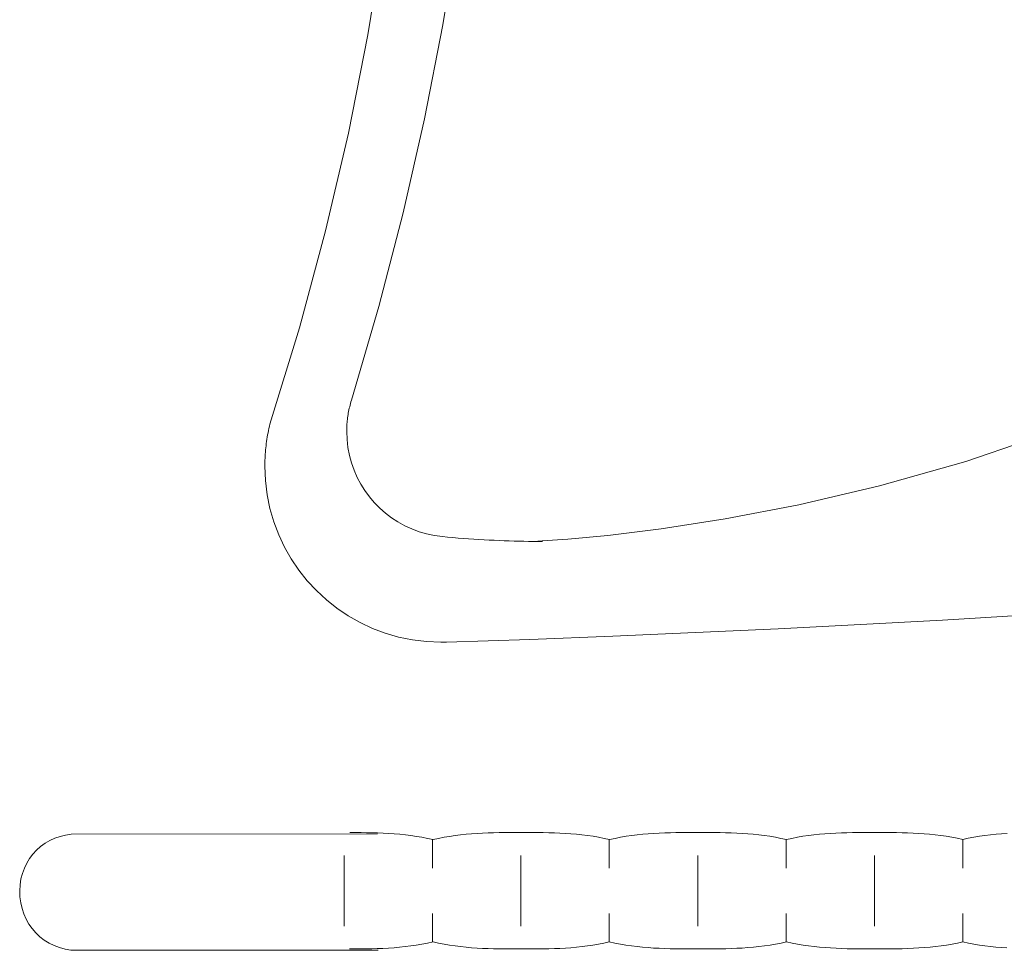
# Model space of a CAD drawing. Header units: millimetres. Extents: x 19887 to 192597, y -14203 to 39042.
# Tile 37 of 256: x 25885 to 25913, y -10132 to -10106. Entities that reach past the tile are written whole.
import ezdxf

# ---------------------------------------------------------------- set-up
doc = ezdxf.new("R2010")
doc.units = ezdxf.units.MM
doc.layers.add('A_DBA_URZADZENIA SANITARNE', color=5, linetype='Continuous', lineweight=25)

msp = doc.modelspace()

# ---------------------------------------------------------------- linework, layer by layer
at = {"layer": 'A_DBA_URZADZENIA SANITARNE', "color": 4, "linetype": 'Continuous', "lineweight": 0}
for p, q in [((25895.385, -10103.363, 0), (25894.924, -10106.168, 0)), ((25897.482, -10103.217, 0), (25897.048, -10105.885, 0)), ((25897.048, -10105.885, 0), (25896.529, -10108.555, 0)), ((25894.924, -10106.168, 0), (25894.371, -10108.961, 0)), ((25896.529, -10108.555, 0), (25895.925, -10111.223, 0)), ((25894.371, -10108.961, 0), (25893.724, -10111.738, 0)), ((25895.925, -10111.223, 0), (25895.234, -10113.889, 0)), ((25893.724, -10111.738, 0), (25892.981, -10114.495, 0)), ((25895.234, -10113.889, 0), (25894.456, -10116.551, 0)), ((25892.981, -10114.495, 0), (25892.143, -10117.227, 0)), ((25894.395, -10116.778, 0), (25894.385, -10116.823, 0)), ((25894.406, -10116.733, 0), (25894.395, -10116.778, 0)), ((25894.417, -10116.687, 0), (25894.406, -10116.733, 0)), ((25894.429, -10116.642, 0), (25894.417, -10116.687, 0)), ((25894.442, -10116.597, 0), (25894.429, -10116.642, 0)), ((25894.456, -10116.551, 0), (25894.442, -10116.597, 0)), ((25894.347, -10117.048, 0), (25894.341, -10117.092, 0)), ((25894.353, -10117.003, 0), (25894.347, -10117.048, 0)), ((25894.36, -10116.959, 0), (25894.353, -10117.003, 0)), ((25894.368, -10116.914, 0), (25894.36, -10116.959, 0)), ((25894.376, -10116.869, 0), (25894.368, -10116.914, 0)), ((25894.385, -10116.823, 0), (25894.376, -10116.869, 0)), ((25892.114, -10117.351, 0), (25892.101, -10117.413, 0)), ((25892.128, -10117.289, 0), (25892.114, -10117.351, 0)), ((25892.143, -10117.227, 0), (25892.128, -10117.289, 0)), ((25894.324, -10117.31, 0), (25894.323, -10117.353, 0)), ((25894.326, -10117.267, 0), (25894.324, -10117.31, 0)), ((25894.329, -10117.224, 0), (25894.326, -10117.267, 0)), ((25894.332, -10117.18, 0), (25894.329, -10117.224, 0)), ((25894.336, -10117.136, 0), (25894.332, -10117.18, 0)), ((25894.341, -10117.092, 0), (25894.336, -10117.136, 0)), ((25892.066, -10117.597, 0), (25892.056, -10117.659, 0)), ((25892.077, -10117.536, 0), (25892.066, -10117.597, 0)), ((25892.088, -10117.474, 0), (25892.077, -10117.536, 0)), ((25892.101, -10117.413, 0), (25892.088, -10117.474, 0)), ((25894.323, -10117.353, 0), (25894.322, -10117.395, 0)), ((25894.322, -10117.395, 0), (25894.322, -10117.437, 0)), ((25894.322, -10117.437, 0), (25894.331, -10117.669, 0)), ((25911.904, -10118.287, 0), (25914.459, -10117.415, 0)), ((25892.024, -10117.901, 0), (25892.018, -10117.961, 0)), ((25892.031, -10117.841, 0), (25892.024, -10117.901, 0)), ((25892.038, -10117.78, 0), (25892.031, -10117.841, 0)), ((25892.047, -10117.72, 0), (25892.038, -10117.78, 0)), ((25892.056, -10117.659, 0), (25892.047, -10117.72, 0)), ((25894.331, -10117.669, 0), (25894.357, -10117.895, 0)), ((25894.357, -10117.895, 0), (25894.399, -10118.116, 0)), ((25892.004, -10118.138, 0), (25892.002, -10118.196, 0)), ((25892.008, -10118.08, 0), (25892.004, -10118.138, 0)), ((25892.013, -10118.02, 0), (25892.008, -10118.08, 0)), ((25892.018, -10117.961, 0), (25892.013, -10118.02, 0)), ((25894.399, -10118.116, 0), (25894.458, -10118.331, 0)), ((25891.998, -10118.311, 0), (25891.997, -10118.368, 0)), ((25891.997, -10118.368, 0), (25891.998, -10118.424, 0)), ((25891.999, -10118.254, 0), (25891.998, -10118.311, 0)), ((25891.998, -10118.424, 0), (25892.014, -10118.834, 0)), ((25892.002, -10118.196, 0), (25891.999, -10118.254, 0)), ((25894.458, -10118.331, 0), (25894.531, -10118.54, 0)), ((25909.452, -10118.982, 0), (25911.904, -10118.287, 0)), ((25894.531, -10118.54, 0), (25894.62, -10118.741, 0)), ((25894.62, -10118.741, 0), (25894.722, -10118.934, 0)), ((25892.014, -10118.834, 0), (25892.063, -10119.235, 0)), ((25894.722, -10118.934, 0), (25894.837, -10119.118, 0)), ((25907.158, -10119.52, 0), (25909.452, -10118.982, 0)), ((25892.063, -10119.235, 0), (25892.143, -10119.625, 0)), ((25894.837, -10119.118, 0), (25894.966, -10119.293, 0)), ((25894.966, -10119.293, 0), (25895.106, -10119.458, 0)), ((25895.106, -10119.458, 0), (25895.258, -10119.613, 0)), ((25905.073, -10119.92, 0), (25907.158, -10119.52, 0)), ((25892.143, -10119.625, 0), (25892.252, -10120.004, 0)), ((25895.258, -10119.613, 0), (25895.421, -10119.756, 0)), ((25895.421, -10119.756, 0), (25895.594, -10119.888, 0)), ((25892.252, -10120.004, 0), (25892.391, -10120.37, 0)), ((25895.594, -10119.888, 0), (25895.776, -10120.007, 0)), ((25895.776, -10120.007, 0), (25895.968, -10120.113, 0)), ((25895.968, -10120.113, 0), (25896.168, -10120.205, 0)), ((25903.25, -10120.203, 0), (25905.073, -10119.92, 0)), ((25892.391, -10120.37, 0), (25892.556, -10120.721, 0)), ((25896.168, -10120.205, 0), (25896.375, -10120.283, 0)), ((25896.375, -10120.283, 0), (25896.59, -10120.346, 0)), ((25896.59, -10120.346, 0), (25896.811, -10120.393, 0)), ((25896.811, -10120.393, 0), (25897.038, -10120.424, 0)), ((25897.038, -10120.424, 0), (25897.187, -10120.438, 0)), ((25900.598, -10120.497, 0), (25901.741, -10120.389, 0)), ((25901.741, -10120.389, 0), (25903.25, -10120.203, 0)), ((25897.187, -10120.438, 0), (25897.336, -10120.451, 0)), ((25897.336, -10120.451, 0), (25897.485, -10120.463, 0)), ((25897.485, -10120.463, 0), (25897.634, -10120.475, 0)), ((25897.634, -10120.475, 0), (25897.782, -10120.486, 0)), ((25897.782, -10120.486, 0), (25897.93, -10120.496, 0)), ((25897.93, -10120.496, 0), (25898.077, -10120.505, 0)), ((25898.077, -10120.505, 0), (25898.223, -10120.514, 0)), ((25898.223, -10120.514, 0), (25898.368, -10120.522, 0)), ((25898.368, -10120.522, 0), (25898.513, -10120.529, 0)), ((25898.513, -10120.529, 0), (25898.656, -10120.535, 0)), ((25898.656, -10120.535, 0), (25898.798, -10120.541, 0)), ((25898.798, -10120.541, 0), (25898.939, -10120.546, 0)), ((25898.939, -10120.546, 0), (25899.078, -10120.55, 0)), ((25899.078, -10120.55, 0), (25899.217, -10120.553, 0)), ((25899.217, -10120.553, 0), (25899.353, -10120.556, 0)), ((25899.353, -10120.556, 0), (25899.488, -10120.558, 0)), ((25899.488, -10120.558, 0), (25899.621, -10120.559, 0)), ((25899.621, -10120.559, 0), (25899.874, -10120.547, 0)), ((25899.621, -10120.559, 0), (25899.753, -10120.559, 0)), ((25899.753, -10120.559, 0), (25899.882, -10120.559, 0)), ((25899.874, -10120.547, 0), (25900.598, -10120.497, 0)), ((25892.556, -10120.721, 0), (25892.747, -10121.057, 0)), ((25892.747, -10121.057, 0), (25892.962, -10121.377, 0)), ((25892.962, -10121.377, 0), (25893.201, -10121.678, 0)), ((25893.201, -10121.678, 0), (25893.462, -10121.959, 0)), ((25893.462, -10121.959, 0), (25893.744, -10122.22, 0)), ((25893.744, -10122.22, 0), (25894.045, -10122.459, 0)), ((25894.045, -10122.459, 0), (25894.364, -10122.675, 0)), ((25911.24, -10122.793, 0), (25913.555, -10122.654, 0)), ((25894.364, -10122.675, 0), (25894.7, -10122.866, 0)), ((25894.7, -10122.866, 0), (25895.051, -10123.031, 0)), ((25906.576, -10123.042, 0), (25908.913, -10122.922, 0)), ((25908.913, -10122.922, 0), (25911.24, -10122.793, 0)), ((25895.051, -10123.031, 0), (25895.417, -10123.169, 0)), ((25895.417, -10123.169, 0), (25895.796, -10123.278, 0)), ((25901.877, -10123.252, 0), (25904.23, -10123.152, 0)), ((25904.23, -10123.152, 0), (25906.576, -10123.042, 0)), ((25895.796, -10123.278, 0), (25896.187, -10123.358, 0)), ((25896.187, -10123.358, 0), (25896.588, -10123.407, 0)), ((25896.588, -10123.407, 0), (25896.998, -10123.424, 0)), ((25896.998, -10123.424, 0), (25897.006, -10123.424, 0)), ((25897.006, -10123.424, 0), (25897.014, -10123.424, 0)), ((25897.014, -10123.424, 0), (25897.022, -10123.424, 0)), ((25897.022, -10123.424, 0), (25897.031, -10123.424, 0)), ((25897.031, -10123.424, 0), (25897.039, -10123.423, 0)), ((25897.039, -10123.423, 0), (25897.047, -10123.423, 0)), ((25897.047, -10123.423, 0), (25897.055, -10123.423, 0)), ((25897.055, -10123.423, 0), (25897.063, -10123.423, 0)), ((25897.063, -10123.423, 0), (25897.071, -10123.423, 0)), ((25897.071, -10123.423, 0), (25897.079, -10123.423, 0)), ((25897.079, -10123.423, 0), (25897.087, -10123.423, 0)), ((25897.087, -10123.423, 0), (25897.095, -10123.423, 0)), ((25897.095, -10123.423, 0), (25897.103, -10123.423, 0)), ((25897.103, -10123.423, 0), (25897.11, -10123.422, 0)), ((25897.11, -10123.422, 0), (25897.118, -10123.422, 0)), ((25897.118, -10123.422, 0), (25897.125, -10123.422, 0)), ((25897.125, -10123.422, 0), (25897.133, -10123.422, 0)), ((25897.133, -10123.422, 0), (25897.14, -10123.422, 0)), ((25897.14, -10123.422, 0), (25897.147, -10123.421, 0)), ((25897.147, -10123.421, 0), (25897.154, -10123.421, 0)), ((25897.154, -10123.421, 0), (25899.518, -10123.342, 0)), ((25899.518, -10123.342, 0), (25901.877, -10123.252, 0)), ((25885.755, -10129.136, 0), (25885.889, -10129.058, 0)), ((25885.889, -10129.058, 0), (25886.03, -10128.992, 0)), ((25886.03, -10128.992, 0), (25886.18, -10128.939, 0)), ((25886.18, -10128.939, 0), (25886.336, -10128.901, 0)), ((25886.336, -10128.901, 0), (25886.497, -10128.878, 0)), ((25886.497, -10128.878, 0), (25895.201, -10128.87, 0)), ((25894.57, -10128.832, 0), (25894.413, -10128.831, 0)), ((25894.728, -10128.833, 0), (25894.57, -10128.832, 0)), ((25894.885, -10128.834, 0), (25894.728, -10128.833, 0)), ((25895.043, -10128.837, 0), (25894.885, -10128.834, 0)), ((25895.2, -10128.841, 0), (25895.043, -10128.837, 0)), ((25895.357, -10128.847, 0), (25895.2, -10128.841, 0)), ((25895.514, -10128.855, 0), (25895.357, -10128.847, 0)), ((25895.672, -10128.866, 0), (25895.514, -10128.855, 0)), ((25895.829, -10128.879, 0), (25895.672, -10128.866, 0)), ((25895.987, -10128.895, 0), (25895.829, -10128.879, 0)), ((25896.144, -10128.914, 0), (25895.987, -10128.895, 0)), ((25896.302, -10128.938, 0), (25896.144, -10128.914, 0)), ((25896.459, -10128.965, 0), (25896.302, -10128.938, 0)), ((25896.616, -10128.996, 0), (25896.459, -10128.965, 0)), ((25896.774, -10129.032, 0), (25896.616, -10128.996, 0)), ((25896.76, -10129.842, 0), (25896.76, -10129.038, 0)), ((25896.93, -10128.996, 0), (25896.774, -10129.032, 0)), ((25897.087, -10128.965, 0), (25896.93, -10128.996, 0)), ((25897.243, -10128.938, 0), (25897.087, -10128.965, 0)), ((25897.4, -10128.914, 0), (25897.243, -10128.938, 0)), ((25897.556, -10128.895, 0), (25897.4, -10128.914, 0)), ((25897.713, -10128.879, 0), (25897.556, -10128.895, 0)), ((25897.869, -10128.865, 0), (25897.713, -10128.879, 0)), ((25898.025, -10128.855, 0), (25897.869, -10128.865, 0)), ((25898.182, -10128.847, 0), (25898.025, -10128.855, 0)), ((25898.338, -10128.841, 0), (25898.182, -10128.847, 0)), ((25898.495, -10128.836, 0), (25898.338, -10128.841, 0)), ((25898.651, -10128.833, 0), (25898.495, -10128.836, 0)), ((25898.808, -10128.832, 0), (25898.651, -10128.833, 0)), ((25898.964, -10128.831, 0), (25898.808, -10128.832, 0)), ((25899.12, -10128.831, 0), (25898.964, -10128.831, 0)), ((25899.277, -10128.831, 0), (25899.12, -10128.831, 0)), ((25899.434, -10128.831, 0), (25899.277, -10128.831, 0)), ((25899.591, -10128.831, 0), (25899.434, -10128.831, 0)), ((25899.748, -10128.832, 0), (25899.591, -10128.831, 0)), ((25899.905, -10128.833, 0), (25899.748, -10128.832, 0)), ((25900.062, -10128.836, 0), (25899.905, -10128.833, 0)), ((25900.219, -10128.84, 0), (25900.062, -10128.836, 0)), ((25900.375, -10128.846, 0), (25900.219, -10128.84, 0)), ((25900.532, -10128.854, 0), (25900.375, -10128.846, 0)), ((25900.689, -10128.865, 0), (25900.532, -10128.854, 0)), ((25900.846, -10128.878, 0), (25900.689, -10128.865, 0)), ((25901.003, -10128.894, 0), (25900.846, -10128.878, 0)), ((25901.16, -10128.914, 0), (25901.003, -10128.894, 0)), ((25901.317, -10128.937, 0), (25901.16, -10128.914, 0)), ((25901.474, -10128.964, 0), (25901.317, -10128.937, 0)), ((25901.631, -10128.995, 0), (25901.474, -10128.964, 0)), ((25901.787, -10129.031, 0), (25901.631, -10128.995, 0)), ((25901.78, -10129.842, 0), (25901.78, -10129.038, 0)), ((25901.944, -10128.995, 0), (25901.787, -10129.031, 0)), ((25902.101, -10128.964, 0), (25901.944, -10128.995, 0)), ((25902.258, -10128.937, 0), (25902.101, -10128.964, 0)), ((25902.415, -10128.914, 0), (25902.258, -10128.937, 0)), ((25902.572, -10128.894, 0), (25902.415, -10128.914, 0)), ((25902.729, -10128.878, 0), (25902.572, -10128.894, 0)), ((25902.886, -10128.865, 0), (25902.729, -10128.878, 0)), ((25903.043, -10128.854, 0), (25902.886, -10128.865, 0)), ((25903.2, -10128.846, 0), (25903.043, -10128.854, 0)), ((25903.357, -10128.84, 0), (25903.2, -10128.846, 0)), ((25903.514, -10128.836, 0), (25903.357, -10128.84, 0)), ((25903.67, -10128.833, 0), (25903.514, -10128.836, 0)), ((25903.828, -10128.831, 0), (25903.67, -10128.833, 0)), ((25903.984, -10128.83, 0), (25903.828, -10128.831, 0)), ((25904.141, -10128.83, 0), (25903.984, -10128.83, 0)), ((25904.298, -10128.83, 0), (25904.141, -10128.83, 0)), ((25904.455, -10128.83, 0), (25904.298, -10128.83, 0)), ((25904.612, -10128.83, 0), (25904.455, -10128.83, 0)), ((25904.769, -10128.831, 0), (25904.612, -10128.83, 0)), ((25904.926, -10128.833, 0), (25904.769, -10128.831, 0)), ((25905.083, -10128.836, 0), (25904.926, -10128.833, 0)), ((25905.24, -10128.84, 0), (25905.083, -10128.836, 0)), ((25905.397, -10128.846, 0), (25905.24, -10128.84, 0)), ((25905.553, -10128.854, 0), (25905.397, -10128.846, 0)), ((25905.711, -10128.865, 0), (25905.553, -10128.854, 0)), ((25905.867, -10128.878, 0), (25905.711, -10128.865, 0)), ((25906.024, -10128.894, 0), (25905.867, -10128.878, 0)), ((25906.181, -10128.913, 0), (25906.024, -10128.894, 0)), ((25906.338, -10128.936, 0), (25906.181, -10128.913, 0)), ((25906.495, -10128.963, 0), (25906.338, -10128.936, 0)), ((25906.652, -10128.995, 0), (25906.495, -10128.963, 0)), ((25906.809, -10129.03, 0), (25906.652, -10128.995, 0)), ((25906.799, -10129.842, 0), (25906.799, -10129.038, 0)), ((25906.965, -10128.995, 0), (25906.809, -10129.03, 0)), ((25907.122, -10128.963, 0), (25906.965, -10128.995, 0)), ((25907.278, -10128.936, 0), (25907.122, -10128.963, 0)), ((25907.434, -10128.913, 0), (25907.278, -10128.936, 0)), ((25907.591, -10128.894, 0), (25907.434, -10128.913, 0)), ((25907.747, -10128.877, 0), (25907.591, -10128.894, 0)), ((25907.904, -10128.864, 0), (25907.747, -10128.877, 0)), ((25908.06, -10128.853, 0), (25907.904, -10128.864, 0)), ((25908.217, -10128.845, 0), (25908.06, -10128.853, 0)), ((25908.373, -10128.839, 0), (25908.217, -10128.845, 0)), ((25908.529, -10128.835, 0), (25908.373, -10128.839, 0)), ((25908.686, -10128.832, 0), (25908.529, -10128.835, 0)), ((25908.842, -10128.83, 0), (25908.686, -10128.832, 0)), ((25908.999, -10128.829, 0), (25908.842, -10128.83, 0)), ((25909.155, -10128.829, 0), (25908.999, -10128.829, 0)), ((25909.311, -10128.829, 0), (25909.155, -10128.829, 0)), ((25909.468, -10128.829, 0), (25909.311, -10128.829, 0)), ((25909.625, -10128.829, 0), (25909.468, -10128.829, 0)), ((25909.781, -10128.83, 0), (25909.625, -10128.829, 0)), ((25909.938, -10128.832, 0), (25909.781, -10128.83, 0)), ((25910.094, -10128.835, 0), (25909.938, -10128.832, 0)), ((25910.251, -10128.839, 0), (25910.094, -10128.835, 0)), ((25910.408, -10128.845, 0), (25910.251, -10128.839, 0)), ((25910.564, -10128.853, 0), (25910.408, -10128.845, 0)), ((25910.721, -10128.864, 0), (25910.564, -10128.853, 0)), ((25910.877, -10128.877, 0), (25910.721, -10128.864, 0)), ((25911.034, -10128.893, 0), (25910.877, -10128.877, 0)), ((25911.19, -10128.913, 0), (25911.034, -10128.893, 0)), ((25911.347, -10128.936, 0), (25911.19, -10128.913, 0)), ((25911.503, -10128.963, 0), (25911.347, -10128.936, 0)), ((25911.66, -10128.994, 0), (25911.503, -10128.963, 0)), ((25911.816, -10129.029, 0), (25911.66, -10128.994, 0)), ((25911.974, -10128.994, 0), (25911.816, -10129.029, 0)), ((25911.819, -10129.842, 0), (25911.819, -10129.038, 0)), ((25912.132, -10128.963, 0), (25911.974, -10128.994, 0)), ((25912.29, -10128.936, 0), (25912.132, -10128.963, 0)), ((25912.447, -10128.913, 0), (25912.29, -10128.936, 0)), ((25912.605, -10128.893, 0), (25912.447, -10128.913, 0)), ((25912.763, -10128.877, 0), (25912.605, -10128.893, 0)), ((25912.921, -10128.863, 0), (25912.763, -10128.877, 0)), ((25913.078, -10128.853, 0), (25912.921, -10128.863, 0)), ((25885.41, -10129.442, 0), (25885.515, -10129.329, 0)), ((25885.515, -10129.329, 0), (25885.63, -10129.227, 0)), ((25885.63, -10129.227, 0), (25885.755, -10129.136, 0)), ((25885.236, -10129.699, 0), (25885.317, -10129.566, 0)), ((25885.317, -10129.566, 0), (25885.41, -10129.442, 0)), ((25894.251, -10131.491, 0), (25894.251, -10129.483, 0)), ((25899.271, -10131.491, 0), (25899.271, -10129.483, 0)), ((25904.291, -10131.491, 0), (25904.291, -10129.483, 0)), ((25909.31, -10131.491, 0), (25909.31, -10129.483, 0)), ((25885.112, -10129.991, 0), (25885.167, -10129.841, 0)), ((25885.167, -10129.841, 0), (25885.236, -10129.699, 0)), ((25885.045, -10130.314, 0), (25885.071, -10130.149, 0)), ((25885.071, -10130.149, 0), (25885.112, -10129.991, 0)), ((25885.035, -10130.485, 0), (25885.045, -10130.314, 0)), ((25885.042, -10130.657, 0), (25885.035, -10130.485, 0)), ((25885.064, -10130.825, 0), (25885.042, -10130.657, 0)), ((25885.102, -10130.987, 0), (25885.064, -10130.825, 0)), ((25885.154, -10131.141, 0), (25885.102, -10130.987, 0)), ((25885.22, -10131.289, 0), (25885.154, -10131.141, 0)), ((25885.299, -10131.429, 0), (25885.22, -10131.289, 0)), ((25896.76, -10131.935, 0), (25896.76, -10131.132, 0)), ((25901.78, -10131.935, 0), (25901.78, -10131.132, 0)), ((25906.799, -10131.935, 0), (25906.799, -10131.132, 0)), ((25911.819, -10131.935, 0), (25911.819, -10131.132, 0)), ((25885.391, -10131.559, 0), (25885.299, -10131.429, 0)), ((25885.494, -10131.679, 0), (25885.391, -10131.559, 0)), ((25885.609, -10131.789, 0), (25885.494, -10131.679, 0)), ((25885.734, -10131.886, 0), (25885.609, -10131.789, 0)), ((25885.869, -10131.971, 0), (25885.734, -10131.886, 0)), ((25886.012, -10132.042, 0), (25885.869, -10131.971, 0)), ((25886.165, -10132.1, 0), (25886.012, -10132.042, 0)), ((25886.324, -10132.141, 0), (25886.165, -10132.1, 0)), ((25886.491, -10132.167, 0), (25886.324, -10132.141, 0)), ((25886.664, -10132.176, 0), (25886.491, -10132.167, 0)), ((25894.557, -10132.136, 0), (25894.398, -10132.136, 0)), ((25894.715, -10132.135, 0), (25894.557, -10132.136, 0)), ((25894.873, -10132.133, 0), (25894.715, -10132.135, 0)), ((25895.032, -10132.131, 0), (25894.873, -10132.133, 0)), ((25895.19, -10132.126, 0), (25895.032, -10132.131, 0)), ((25895.349, -10132.12, 0), (25895.19, -10132.126, 0)), ((25895.507, -10132.112, 0), (25895.349, -10132.12, 0)), ((25895.665, -10132.101, 0), (25895.507, -10132.112, 0)), ((25895.824, -10132.088, 0), (25895.665, -10132.101, 0)), ((25895.982, -10132.072, 0), (25895.824, -10132.088, 0)), ((25896.141, -10132.052, 0), (25895.982, -10132.072, 0)), ((25896.299, -10132.029, 0), (25896.141, -10132.052, 0)), ((25896.457, -10132.002, 0), (25896.299, -10132.029, 0)), ((25896.616, -10131.971, 0), (25896.457, -10132.002, 0)), ((25896.774, -10131.935, 0), (25896.616, -10131.971, 0)), ((25896.931, -10131.971, 0), (25896.774, -10131.935, 0)), ((25897.087, -10132.002, 0), (25896.931, -10131.971, 0)), ((25897.243, -10132.029, 0), (25897.087, -10132.002, 0)), ((25897.4, -10132.052, 0), (25897.243, -10132.029, 0)), ((25897.556, -10132.072, 0), (25897.4, -10132.052, 0)), ((25897.713, -10132.088, 0), (25897.556, -10132.072, 0)), ((25897.869, -10132.101, 0), (25897.713, -10132.088, 0)), ((25898.025, -10132.111, 0), (25897.869, -10132.101, 0)), ((25898.182, -10132.12, 0), (25898.025, -10132.111, 0)), ((25898.339, -10132.126, 0), (25898.182, -10132.12, 0)), ((25898.495, -10132.13, 0), (25898.339, -10132.126, 0)), ((25898.651, -10132.133, 0), (25898.495, -10132.13, 0)), ((25898.808, -10132.135, 0), (25898.651, -10132.133, 0)), ((25898.964, -10132.135, 0), (25898.808, -10132.135, 0)), ((25899.12, -10132.136, 0), (25898.964, -10132.135, 0)), ((25899.277, -10132.136, 0), (25899.12, -10132.136, 0)), ((25899.433, -10132.136, 0), (25899.277, -10132.136, 0)), ((25899.59, -10132.135, 0), (25899.433, -10132.136, 0)), ((25899.747, -10132.135, 0), (25899.59, -10132.135, 0)), ((25899.904, -10132.133, 0), (25899.747, -10132.135, 0)), ((25900.062, -10132.13, 0), (25899.904, -10132.133, 0)), ((25900.219, -10132.126, 0), (25900.062, -10132.13, 0)), ((25900.376, -10132.12, 0), (25900.219, -10132.126, 0)), ((25900.533, -10132.111, 0), (25900.376, -10132.12, 0)), ((25900.691, -10132.101, 0), (25900.533, -10132.111, 0)), ((25900.847, -10132.088, 0), (25900.691, -10132.101, 0)), ((25901.004, -10132.071, 0), (25900.847, -10132.088, 0)), ((25901.16, -10132.052, 0), (25901.004, -10132.071, 0)), ((25901.315, -10132.029, 0), (25901.16, -10132.052, 0)), ((25901.471, -10132.002, 0), (25901.315, -10132.029, 0)), ((25901.625, -10131.971, 0), (25901.471, -10132.002, 0)), ((25901.779, -10131.935, 0), (25901.625, -10131.971, 0)), ((25901.937, -10131.97, 0), (25901.779, -10131.935, 0)), ((25902.094, -10132.002, 0), (25901.937, -10131.97, 0)), ((25902.252, -10132.028, 0), (25902.094, -10132.002, 0)), ((25902.409, -10132.052, 0), (25902.252, -10132.028, 0)), ((25902.567, -10132.071, 0), (25902.409, -10132.052, 0)), ((25902.724, -10132.087, 0), (25902.567, -10132.071, 0)), ((25902.881, -10132.1, 0), (25902.724, -10132.087, 0)), ((25903.039, -10132.111, 0), (25902.881, -10132.1, 0)), ((25903.196, -10132.119, 0), (25903.039, -10132.111, 0)), ((25903.353, -10132.125, 0), (25903.196, -10132.119, 0)), ((25903.511, -10132.13, 0), (25903.353, -10132.125, 0)), ((25903.668, -10132.132, 0), (25903.511, -10132.13, 0)), ((25903.826, -10132.134, 0), (25903.668, -10132.132, 0)), ((25903.983, -10132.135, 0), (25903.826, -10132.134, 0)), ((25904.141, -10132.135, 0), (25903.983, -10132.135, 0)), ((25904.298, -10132.135, 0), (25904.141, -10132.135, 0)), ((25904.455, -10132.135, 0), (25904.298, -10132.135, 0)), ((25904.613, -10132.135, 0), (25904.455, -10132.135, 0)), ((25904.77, -10132.134, 0), (25904.613, -10132.135, 0)), ((25904.928, -10132.132, 0), (25904.77, -10132.134, 0)), ((25905.085, -10132.129, 0), (25904.928, -10132.132, 0)), ((25905.243, -10132.125, 0), (25905.085, -10132.129, 0)), ((25905.4, -10132.119, 0), (25905.243, -10132.125, 0)), ((25905.557, -10132.111, 0), (25905.4, -10132.119, 0)), ((25905.715, -10132.1, 0), (25905.557, -10132.111, 0)), ((25905.872, -10132.087, 0), (25905.715, -10132.1, 0)), ((25906.03, -10132.071, 0), (25905.872, -10132.087, 0)), ((25906.187, -10132.051, 0), (25906.03, -10132.071, 0)), ((25906.345, -10132.028, 0), (25906.187, -10132.051, 0)), ((25906.502, -10132.001, 0), (25906.345, -10132.028, 0)), ((25906.659, -10131.97, 0), (25906.502, -10132.001, 0)), ((25906.816, -10131.934, 0), (25906.659, -10131.97, 0)), ((25906.973, -10131.97, 0), (25906.816, -10131.934, 0)), ((25907.128, -10132.001, 0), (25906.973, -10131.97, 0)), ((25907.284, -10132.028, 0), (25907.128, -10132.001, 0)), ((25907.44, -10132.051, 0), (25907.284, -10132.028, 0)), ((25907.596, -10132.071, 0), (25907.44, -10132.051, 0)), ((25907.752, -10132.087, 0), (25907.596, -10132.071, 0)), ((25907.908, -10132.1, 0), (25907.752, -10132.087, 0)), ((25908.064, -10132.11, 0), (25907.908, -10132.1, 0)), ((25908.22, -10132.119, 0), (25908.064, -10132.11, 0)), ((25908.376, -10132.125, 0), (25908.22, -10132.119, 0)), ((25908.532, -10132.129, 0), (25908.376, -10132.125, 0)), ((25908.688, -10132.131, 0), (25908.532, -10132.129, 0)), ((25908.844, -10132.133, 0), (25908.688, -10132.131, 0)), ((25908.999, -10132.134, 0), (25908.844, -10132.133, 0)), ((25909.155, -10132.134, 0), (25908.999, -10132.134, 0)), ((25909.311, -10132.134, 0), (25909.155, -10132.134, 0)), ((25909.468, -10132.134, 0), (25909.311, -10132.134, 0)), ((25909.626, -10132.134, 0), (25909.468, -10132.134, 0)), ((25909.783, -10132.133, 0), (25909.626, -10132.134, 0)), ((25909.941, -10132.131, 0), (25909.783, -10132.133, 0)), ((25910.099, -10132.129, 0), (25909.941, -10132.131, 0)), ((25910.257, -10132.125, 0), (25910.099, -10132.129, 0)), ((25910.414, -10132.119, 0), (25910.257, -10132.125, 0)), ((25910.572, -10132.11, 0), (25910.414, -10132.119, 0)), ((25910.73, -10132.1, 0), (25910.572, -10132.11, 0)), ((25910.887, -10132.087, 0), (25910.73, -10132.1, 0)), ((25911.044, -10132.071, 0), (25910.887, -10132.087, 0)), ((25911.2, -10132.051, 0), (25911.044, -10132.071, 0)), ((25911.356, -10132.028, 0), (25911.2, -10132.051, 0)), ((25911.512, -10132, 0), (25911.356, -10132.028, 0)), ((25911.667, -10131.969, 0), (25911.512, -10132, 0)), ((25911.822, -10131.933, 0), (25911.667, -10131.969, 0)), ((25911.978, -10131.969, 0), (25911.822, -10131.933, 0)), ((25912.135, -10132, 0), (25911.978, -10131.969, 0)), ((25912.291, -10132.028, 0), (25912.135, -10132, 0)), ((25912.447, -10132.051, 0), (25912.291, -10132.028, 0)), ((25912.604, -10132.07, 0), (25912.447, -10132.051, 0)), ((25912.76, -10132.086, 0), (25912.604, -10132.07, 0)), ((25912.917, -10132.1, 0), (25912.76, -10132.086, 0)), ((25913.073, -10132.11, 0), (25912.917, -10132.1, 0)), ((25895.219, -10132.176, 0), (25886.664, -10132.176, 0))]:
    msp.add_line(p, q, dxfattribs=at)

doc.saveas('drawing.dxf')
